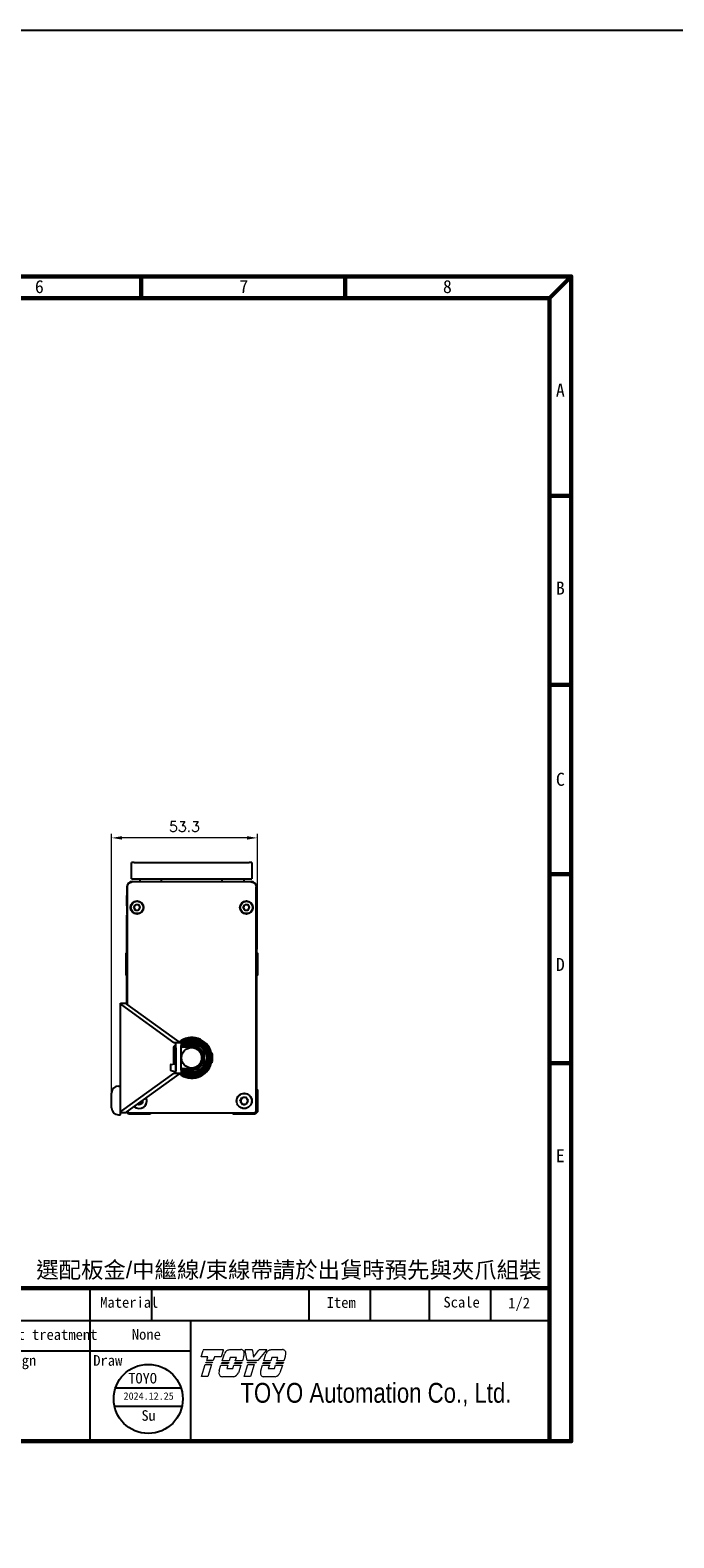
# Model space of a CAD drawing. Header units: inches. Extents: x 0 to 6721, y -3375 to 1330.
# Tile 189 of 198: x 5783 to 6019, y 238 to 789. Entities that reach past the tile are written whole.
import ezdxf
from ezdxf.enums import TextEntityAlignment as Align

# ---------------------------------------------------------------- set-up
doc = ezdxf.new("R2010")
doc.units = ezdxf.units.IN
doc.header["$MEASUREMENT"] = 0
doc.linetypes.add('SLD-實線', pattern=[0])
for name, color, linetype, lineweight in [('AM_0', 7, 'Continuous', 30), ('AM_5', 3, 'Continuous', 15), ('可見 (ISO)', 7, 'Continuous', 25)]:
    doc.layers.add(name, color=color, linetype=linetype, lineweight=lineweight)
doc.layers.add('BORDER', color=7, linetype='Continuous')
doc.layers.add('圖框', color=7, linetype='SLD-實線')
doc.styles.add('SEACAD_arial_ttf', font='arial.ttf', dxfattribs={"height": 0.2})
doc.styles.get("Standard").update_dxf_attribs({"font": 'arial.ttf'})
doc.styles.add('尺寸標註', font='romans.shx', dxfattribs={"bigfont": 'CHINESET.SHX'})
doc.styles.add('標題欄', font='txt')
doc.dimstyles.new('CNS1.5', dxfattribs={"dimtxt": 3.75, "dimasz": 3.75, "dimexe": 1.5, "dimexo": 1.5, "dimgap": 2.25, "dimtad": 1, "dimtoh": 1, "dimdsep": 46, "dimtxsty": '尺寸標註', "dimcen": 0, "dimclrd": 2, "dimclre": 2, "dimclrt": 1, "dimadec": 0, "dimazin": 2, "dimtp": 0.1, "dimtm": 0.1, "dimtfac": 0.71, "dimtmove": 0, "dimatfit": 0, "dimfxl": 0, "dimlwd": 13, "dimlwe": 13, "dimarcsym": 0})

# ---------------------------------------------------------------- blocks, each defined once
blk = doc.blocks.new('A4-英文圖框-橫式')
at = {"layer": 'BORDER', "color": 123, "linetype": 'Continuous', "lineweight": 60, "ltscale": 25.4}
for p, q in [((2201.45, 183.5), (2201.45, 188.79)), ((2251.2, 183.5), (2251.2, 188.79)), ((2300.95, 183.5), (2300.95, 188.79)), ((2350.7, 183.5), (2350.7, 188.79)), ((2400.45, 183.5), (2400.45, 188.79)), ((2450.2, 183.5), (2450.2, 188.79)), ((2499.95, 183.5), (2499.95, 188.79)), ((2549.79, 183.5), (2555.09, 188.79)), ((2151.7, 183.5), (2549.79, 183.5)), ((2549.79, 183.5), (2549.79, -95.06)), ((2549.79, 135.31), (2555.09, 135.31)), ((2549.79, 89.23), (2555.09, 89.23)), ((2549.79, 43.16), (2555.09, 43.16)), ((2549.79, -2.91), (2555.09, -2.91)), ((2151.7, -57.78), (2549.79, -57.78))]:
    blk.add_line(p, q, dxfattribs=at)
at = {"layer": 'BORDER', "color": 60, "linetype": 'Continuous', "ltscale": 25.4}
for p, q in [((2166.7, -65.63), (2166.7, -57.78)), ((2255, -65.63), (2255, -57.78)), ((2275.1, -65.63), (2275.1, -57.78)), ((2364.21, -57.78), (2364.21, -95.06)), ((2388.73, -65.63), (2388.73, -57.78)), ((2437.78, -65.63), (2437.78, -57.78)), ((2452.78, -65.63), (2452.78, -57.78)), ((2491.17, -65.63), (2491.17, -57.78)), ((2506.17, -65.63), (2506.17, -57.78)), ((2520.48, -65.63), (2520.48, -57.78)), ((2535.48, -65.63), (2535.48, -57.78)), ((2151.7, -65.63), (2549.79, -65.63)), ((2158.28, -65.63), (2158.28, -95.06)), ((2220.31, -65.63), (2220.31, -95.06)), ((2236.88, -65.63), (2236.88, -95.06)), ((2255, -65.63), (2255, -95.06)), ((2278.15, -65.63), (2278.15, -72.99)), ((2291.22, -65.63), (2291.22, -80.35)), ((2305.82, -65.63), (2305.82, -72.99)), ((2315.82, -65.63), (2315.82, -72.99)), ((2325.82, -65.63), (2325.82, -72.99)), ((2335.82, -65.63), (2335.82, -72.99)), ((2345.82, -65.63), (2345.82, -72.99)), ((2355.82, -65.63), (2355.82, -72.99)), ((2364.21, -65.63), (2364.21, -95.06)), ((2364.22, -65.63), (2364.22, -72.99)), ((2364.22, -65.63), (2364.22, -72.99)), ((2388.73, -95.06), (2388.73, -65.63)), ((2413.26, -95.06), (2413.26, -65.63)), ((2437.78, -95.06), (2437.78, -65.63)), ((2462.31, -95.06), (2462.31, -65.63)), ((2155.17, -67.6), (2153.51, -70.48)), ((2155.17, -67.6), (2156.84, -70.48)), ((2151.7, -72.99), (2364.21, -72.99)), ((2153.51, -70.48), (2156.84, -70.48)), ((2266.98, -72.99), (2266.98, -80.35)), ((2315.96, -72.99), (2315.96, -80.35)), ((2328.19, -72.99), (2328.19, -80.35)), ((2364.21, -72.99), (2462.31, -72.99)), ((2151.7, -80.35), (2364.21, -80.35)), ((2264.44, -80.35), (2264.44, -87.7)), ((2315.96, -80.35), (2315.96, -87.7)), ((2328.19, -80.35), (2328.19, -87.7)), ((2364.21, -80.35), (2388.73, -80.35)), ((2151.7, -87.7), (2364.21, -87.7)), ((2264.44, -87.7), (2264.44, -95.06)), ((2321.74, -87.7), (2321.74, -95.06)), ((2332.11, -87.7), (2332.11, -95.06)), ((2364.21, -95.06), (2549.79, -95.06))]:
    blk.add_line(p, q, dxfattribs=at)
at = {"layer": 'BORDER', "color": 2, "linetype": 'Continuous', "ltscale": 25.4}
for p, q in [((2313.17, -67.68), (2310.88, -71.65)), ((2323.06, -67.68), (2320.77, -71.65)), ((2332.82, -67.68), (2330.53, -71.65)), ((2342.95, -67.68), (2340.66, -71.65)), ((2353.07, -67.68), (2350.78, -71.65)), ((2296.65, -71.76), (2295.82, -70.33)), ((2295.82, -70.33), (2297.47, -70.33)), ((2297.47, -70.33), (2296.65, -71.76)), ((2298.3, -71.76), (2297.47, -70.33)), ((2297.47, -70.33), (2299.12, -70.33)), ((2299.12, -70.33), (2298.3, -71.76)), ((2299.94, -71.76), (2299.12, -70.33)), ((2299.12, -70.33), (2300.77, -70.33)), ((2300.77, -70.33), (2299.94, -71.76)), ((2310.88, -71.65), (2310.05, -70.22)), ((2310.05, -70.22), (2311.7, -70.22)), ((2320.77, -71.65), (2319.94, -70.22)), ((2319.94, -70.22), (2321.59, -70.22)), ((2330.53, -71.65), (2329.7, -70.22)), ((2329.7, -70.22), (2331.35, -70.22)), ((2340.66, -71.65), (2339.84, -70.22)), ((2339.84, -70.22), (2341.48, -70.22)), ((2350.78, -71.65), (2349.96, -70.22)), ((2349.96, -70.22), (2351.61, -70.22)), ((2314.27, -75.17), (2311.98, -79.13)), ((2311.98, -79.13), (2311.16, -77.71)), ((2311.16, -77.71), (2312.8, -77.71))]:
    blk.add_line(p, q, dxfattribs=at)
at = {"layer": 'BORDER', "color": 4, "linetype": 'Continuous', "ltscale": 25.4}
for p, q in [((2374.82, -77.12), (2368.6, -77.12)), ((2371.71, -74.01), (2371.71, -80.23)), ((2375.39, -77.12), (2384.51, -77.12))]:
    blk.add_line(p, q, dxfattribs=at)
at = {"layer": 'BORDER', "color": 7, "linetype": 'Continuous', "ltscale": 25.4}
for p, q in [((2376.83, -76.06), (2383.16, -74.99)), ((2376.83, -76.06), (2376.83, -78.37)), ((2383.16, -74.99), (2383.16, -79.24)), ((2376.83, -78.37), (2383.16, -79.24))]:
    blk.add_line(p, q, dxfattribs=at)
at = {"layer": 'BORDER', "color": 123, "linetype": 'Continuous', "ltscale": 25.4}
for p, q in [((2145.01, -85.54), (2145.01, -95.06)), ((2145.01, -95.06), (2147.66, -95.06))]:
    blk.add_line(p, q, dxfattribs=at)
at = {"layer": 'BORDER', "color": 123, "linetype": 'Continuous', "lineweight": 60, "ltscale": 25.4}
blk.add_lwpolyline([(2151.7, 188.79), (2555.09, 188.79), (2555.09, -95.06), (2151.7, -95.06)], close=True, dxfattribs=at)
at = {"layer": 'BORDER', "color": 7, "linetype": 'Continuous', "ltscale": 25.4}
for radius in [2.13, 1.26]:
    blk.add_circle((2371.71, -77.12), radius, dxfattribs=at)
at = {"layer": 'BORDER', "color": 2, "linetype": 'Continuous', "ltscale": 25.4}
for centre, start, end in [((2359.2, -70.55), 39.8056, 162.5792), ((2361.14, -68.94), 219.8056, 342.5792)]:
    blk.add_arc(centre, 1.26, start, end, dxfattribs=at)
at = {"layer": '可見 (ISO)', "lineweight": 5}
for p, q in [((2464.86, -74.45), (2465.34, -72.94)), ((2465.42, -72.7), (2465.34, -72.94)), ((2465.42, -72.7), (2470.26, -72.7)), ((2470.18, -72.94), (2469.69, -74.45)), ((2470.18, -72.94), (2470.26, -72.7)), ((2471.8, -72.7), (2474.55, -72.7)), ((2475.55, -72.7), (2475.59, -72.94)), ((2475.55, -72.7), (2477.31, -72.7)), ((2476.04, -75.35), (2475.59, -72.94)), ((2477.34, -72.94), (2477.31, -72.7)), ((2477.34, -72.94), (2477.59, -74.57)), ((2477.59, -74.57), (2478.86, -72.94)), ((2480.66, -72.94), (2478.67, -75.35)), ((2479.05, -72.7), (2478.86, -72.94)), ((2479.05, -72.7), (2480.86, -72.7)), ((2480.66, -72.94), (2480.86, -72.7)), ((2481.92, -72.7), (2484.68, -72.7)), ((2466.49, -74.45), (2464.86, -74.45)), ((2464.9, -79.28), (2465.84, -76.38)), ((2465.84, -76.38), (2467.4, -76.38)), ((2465.99, -75.96), (2466.06, -75.75)), ((2467.55, -75.96), (2465.99, -75.96)), ((2466.06, -75.75), (2467.62, -75.75)), ((2466.2, -75.35), (2466.49, -74.45)), ((2467.77, -75.35), (2466.2, -75.35)), ((2467.4, -76.38), (2466.47, -79.28)), ((2467.62, -75.75), (2467.55, -75.96)), ((2468.06, -74.45), (2467.77, -75.35)), ((2469.69, -74.45), (2468.06, -74.45)), ((2469.25, -77.77), (2469.66, -76.5)), ((2469.66, -76.5), (2471.36, -76.5)), ((2469.79, -76.08), (2469.86, -75.88)), ((2471.49, -76.08), (2469.79, -76.08)), ((2469.86, -75.88), (2471.56, -75.88)), ((2469.97, -75.48), (2470.53, -73.73)), ((2471.69, -75.48), (2469.97, -75.48)), ((2471.36, -76.5), (2471.09, -77.31)), ((2471.56, -75.88), (2471.49, -76.08)), ((2471.95, -74.66), (2471.69, -75.48)), ((2473.43, -74.66), (2471.95, -74.66)), ((2472.57, -77.31), (2472.83, -76.5)), ((2472.83, -76.5), (2474.53, -76.5)), ((2472.99, -76.08), (2473.06, -75.88)), ((2474.69, -76.08), (2472.99, -76.08)), ((2473.06, -75.88), (2474.76, -75.88)), ((2473.17, -75.48), (2473.43, -74.66)), ((2474.89, -75.48), (2473.17, -75.48)), ((2474.53, -76.5), (2473.94, -78.35)), ((2474.76, -75.88), (2474.69, -76.08)), ((2475.2, -74.5), (2474.89, -75.48)), ((2475.3, -79.28), (2476.23, -76.38)), ((2478.67, -75.35), (2476.04, -75.35)), ((2476.16, -75.96), (2476.12, -75.75)), ((2476.12, -75.75), (2478.35, -75.75)), ((2478.18, -75.96), (2476.16, -75.96)), ((2476.23, -76.38), (2477.8, -76.38)), ((2477.8, -76.38), (2476.87, -79.28)), ((2478.35, -75.75), (2478.18, -75.96)), ((2479.37, -77.77), (2479.78, -76.5)), ((2479.78, -76.5), (2481.48, -76.5)), ((2479.92, -76.08), (2479.98, -75.88)), ((2481.61, -76.08), (2479.92, -76.08)), ((2479.98, -75.88), (2481.68, -75.88)), ((2480.09, -75.48), (2480.65, -73.73)), ((2481.81, -75.48), (2480.09, -75.48)), ((2481.48, -76.5), (2481.22, -77.31)), ((2481.68, -75.88), (2481.61, -76.08)), ((2482.08, -74.66), (2481.81, -75.48)), ((2483.55, -74.66), (2482.08, -74.66)), ((2482.69, -77.31), (2482.95, -76.5)), ((2482.95, -76.5), (2484.65, -76.5)), ((2483.11, -76.08), (2483.18, -75.88)), ((2484.81, -76.08), (2483.11, -76.08)), ((2483.18, -75.88), (2484.88, -75.88)), ((2483.29, -75.48), (2483.55, -74.66)), ((2485.01, -75.48), (2483.29, -75.48)), ((2484.65, -76.5), (2484.06, -78.35)), ((2484.88, -75.88), (2484.81, -76.08)), ((2485.33, -74.5), (2485.01, -75.48)), ((2466.47, -79.28), (2464.9, -79.28)), ((2472.78, -79.33), (2470.03, -79.33)), ((2471.09, -77.31), (2472.57, -77.31)), ((2476.87, -79.28), (2475.3, -79.28)), ((2482.91, -79.33), (2480.15, -79.33)), ((2481.22, -77.31), (2482.69, -77.31))]:
    blk.add_line(p, q, dxfattribs=at)
for centre, radius, start, end in [((2471.99, -74.24), 1.55, 123.3001, 160.8894), ((2474.52, -73.55), 0.85, 349.7215, 45.5037), ((2482.12, -74.24), 1.55, 123.3001, 160.8894), ((2484.64, -73.55), 0.85, 349.7215, 45.5037), ((2469.75, -73.08), 5.64, 345.4024, 353.6243), ((2479.87, -73.08), 5.64, 345.4024, 353.6243), ((2470.02, -78.48), 0.85, 172.7215, 270.3361), ((2474.81, -78.7), 5.64, 170.4732, 176.6243), ((2472.48, -77.8), 1.55, 281.1769, 339.4117), ((2484.93, -78.7), 5.64, 170.4732, 176.6243), ((2480.15, -78.48), 0.85, 172.7215, 270.3361), ((2482.61, -77.8), 1.55, 281.1769, 339.4117)]:
    blk.add_arc(centre, radius, start, end, dxfattribs=at)
for points, knots in [([(2471.14, -72.94), (2471.22, -72.89), (2471.31, -72.84), (2471.53, -72.75), (2471.66, -72.72), (2471.8, -72.7)], [0.7632588, 0.7632588, 0.7632588, 0.7632588, 0.8183582, 0.8183582, 0.8969132, 0.8969132, 0.8969132, 0.8969132]), ([(2475.11, -72.94), (2475.04, -72.87), (2474.94, -72.81), (2474.75, -72.73), (2474.65, -72.71), (2474.55, -72.7)], [0.3846511, 0.3846511, 0.3846511, 0.3846511, 0.4469665, 0.4469665, 0.5029651, 0.5029651, 0.5029651, 0.5029651]), ([(2481.26, -72.94), (2481.34, -72.89), (2481.43, -72.84), (2481.65, -72.75), (2481.79, -72.72), (2481.92, -72.7)], [0.7632591, 0.7632591, 0.7632591, 0.7632591, 0.8183584, 0.8183584, 0.8969135, 0.8969135, 0.8969135, 0.8969135]), ([(2485.23, -72.94), (2485.16, -72.87), (2485.06, -72.81), (2484.87, -72.73), (2484.77, -72.71), (2484.68, -72.7)], [0.3846512, 0.3846512, 0.3846512, 0.3846512, 0.4469719, 0.4469719, 0.5029651, 0.5029651, 0.5029651, 0.5029651])]:
    blk.add_open_spline(points, degree=3, knots=knots, dxfattribs=at)
at = {"color": 60, "style": '標題欄'}
for s, p in [('1', (2175.64, 184.72)), ('2', (2225.41, 184.72)), ('3', (2275.22, 184.72)), ('4', (2324.76, 184.72)), ('5', (2374.61, 184.72)), ('6', (2424.32, 184.72)), ('7', (2474.15, 184.72)), ('8', (2523.79, 184.72)), ('A', (2551.33, 159.51)), ('B', (2551.33, 111.26)), ('C', (2551.33, 64.66)), ('D', (2551.33, 19.54)), ('E', (2551.33, -27.06))]:
    blk.add_text(s, height=3.18, dxfattribs=at).set_placement(p)
at = {"color": 3, "style": '標題欄'}
for s, p in [('7', (2474.15, 184.72)), ('A', (2551.33, 159.51)), ('B', (2551.33, 111.26)), ('C', (2551.33, 64.66)), ('D', (2551.33, 19.54)), ('E', (2551.33, -27.06))]:
    blk.add_text(s, height=3.18, dxfattribs=at).set_placement(p)
at = {"layer": 'BORDER', "color": 7, "linetype": 'Continuous', "ltscale": 25.4, "style": 'SEACAD_arial_ttf', "width": 0.8}
blk.add_text('TOYO Automation Co., Ltd.', height=4.8353, dxfattribs=at).set_placement((2474.42, -80.83), align=Align.TOP_LEFT)
at = {"layer": '圖框', "style": '標題欄'}
for s, height, p in [('Product', 2.605, (2153.34, -59.85)), ('Specification', 2.6053, (2255.83, -60.09)), ('Part number', 2.6053, (2368.46, -59.91)), (' Material', 2.605, (2438.46, -59.91)), ('Item', 2.605, (2495.44, -59.94)), ('Scale', 2.605, (2523.91, -59.86)), ('Surface', 2.605, (2368.64, -66.07)), ('Modification', 2.6053, (2178.41, -67.5)), ('Date', 2.605, (2224.93, -67.39)), ('Modified by', 2.6053, (2236.78, -67.84)), ('Unmarked', 1.824, (2256.11, -66.79)), ('Surface', 1.377, (2278.84, -66.96)), ('Roughness(Ra)', 1.377, (2278.84, -69.44)), ('G', 1.82, (2297.75, -67.35)), ('0.8', 1.824, (2308.88, -67.24)), ('1.2', 1.824, (2318.77, -67.24)), ('1.6', 1.824, (2328.53, -67.24)), ('3.2', 1.824, (2338.81, -67.24)), ('6.3', 1.824, (2348.61, -67.24)), ('treatment', 2.605, (2368.64, -69.6)), ('Heat treatment', 2.6053, (2414.74, -67.75)), ('General tolerance：', 1.8237, (2256.11, -70.24)), ('1', 2.61, (2154.01, -74.74)), ('standards', 1.824, (2255.52, -77.01)), ('Common', 1.824, (2255.52, -73.98)), ('Unmarked corner rounding: R0.5', 1.2273, (2267.85, -77.03)), ('Unmarked chamfer :C0.5', 1.2273, (2267.87, -74.6)), ('surface roughness :', 1.5965, (2291.45, -76.81)), ('Unmarked', 1.596, (2291.45, -74.18)), ('6.3', 1.824, (2310.42, -74.74)), ('Processed', 1.824, (2317.04, -74.04)), ('Vernier tolerance  300 lower %%P0.1', 1.8237, (2329.1, -74.41)), ('Audit', 2.605, (2389.49, -74.05)), ('Design', 2.605, (2414.01, -74.05)), ('Draw', 2.605, (2438.54, -74.05)), ('parts', 1.824, (2317.04, -77.12)), ('300~600%%P 0.15  600~1000%%P 0.2', 1.8237, (2329.1, -77.45)), ('2', 2.61, (2154.01, -83.35)), ('Stamping', 1.614, (2255.3, -82.23)), ('Vernier tolerance 6 lower %%P0.3  6~30%%P0.5  30~120%%P0.8', 1.6062, (2265.15, -82.07)), ('Stamping part', 1.4514, (2316.36, -81.99)), ('laser cutting', 1.4514, (2316.61, -84.12)), ('Vernier tolerance  t=0.6~5%%P0.1', 1.8237, (2328.96, -81.48)), (' part', 1.614, (2256.6, -84.6)), ('120~400%%P1.2  400~1000%%P2  1000~2000%%P3', 1.6062, (2265, -84.87)), ('t=6~10%%P0.15 t=10 up %%P0.2', 1.8237, (2328.87, -84.76)), ('Unit : mm', 2.605, (2368.45, -85.94)), ('3', 2.61, (2154.01, -90.71)), ('Aluminum', 1.39, (2255.52, -89.35)), ('extrusion', 1.39, (2255.52, -91.81)), ('Vernier tolerance 10 lower %%P0.2  10~25%%P0.25  25~38%%P0.3', 1.7169, (2265.25, -89.01)), ('38~50%%P0.5  50~100%%P0.6  100~180%%P0.8  180 up %%P1.0', 1.7169, (2265.25, -91.86)), ('Welding', 1.824, (2322.95, -89.17)), ('Vernier tolerance 300 lower %%P0.5  ', 1.6654, (2333.05, -89.26)), ('300~600%%P0.7   600~1000%%P1.0', 1.6654, (2333.19, -91.93)), ('parts', 1.824, (2322.95, -92.06))]:
    blk.add_text(s, height=height, dxfattribs=at).set_placement(p, align=Align.TOP_LEFT)
blk = doc.blocks.new('*D469')
at = {"layer": 'AM_5', "color": 2, "lineweight": 13}
for p, q in [((5813.2, 400.15), (5813.2, 495.59)), ((5862.75, 494.09), (5816.95, 494.09)), ((5866.5, 453.45), (5866.5, 495.59))]:
    blk.add_line(p, q, dxfattribs=at)
at = {"layer": 'AM_5', "color": 2}
for points in [[(5816.95, 494.71), (5816.95, 493.46), (5813.2, 494.09)], [(5862.75, 494.71), (5862.75, 493.46), (5866.5, 494.09)]]:
    blk.add_solid(points, dxfattribs=at)
at = {"layer": 'Defpoints', "color": 0}
for p in [(5813.2, 494.09), (5866.5, 451.95), (5813.2, 398.65)]:
    blk.add_point(p, dxfattribs=at)
at = {"layer": 'AM_5', "color": 1, "insert": (5839.85, 498.21), "char_height": 3.75, "attachment_point": 5, "style": '尺寸標註'}
blk.add_mtext('53.3', dxfattribs=at)

msp = doc.modelspace()

# ---------------------------------------------------------------- linework, layer by layer
for p, q in [((5834.68, 410.922), (5834.68, 409.322)), ((5834.896, 409.034), (5836.296, 408.689)), ((5834.922, 411.216), (5836.322, 411.561)), ((5836.68, 411.267), (5836.68, 408.977)), ((5836.68, 411.224), (5836.68, 409.02))]:
    msp.add_line(p, q)
at = {"color": 1}
for p, q in [((5814.624, 293.063), (5838.579, 293.063)), ((5814.243, 286.372), (5838.96, 286.372))]:
    msp.add_line(p, q, dxfattribs=at)
at = {"color": 2}
msp.add_lwpolyline([(5316.223, 789.318), (6721.395, 789.318), (6721.395, -1543.813), (5316.223, -1543.813)], close=True, dxfattribs=at)
at = {"color": 1}
msp.add_circle((5826.601, 289.025), 12.64, dxfattribs=at)
for centre, start, end in [((5834.98, 410.922), 101.30993, 180), ((5834.98, 409.322), 180, 253.67936), ((5836.38, 408.977), 253.67936, 0), ((5836.38, 411.267), 0, 101.30993)]:
    msp.add_arc(centre, 0.3, start, end)
at = {"layer": 'AM_0'}
for p, q in [((5835.962, 411.472), (5835.962, 417.397)), ((5836.682, 409.997), (5836.682, 417.397)), ((5838.688, 418.411), (5838.68, 418.411)), ((5842.73, 417.44), (5838.684, 417.693)), ((5842.774, 418.159), (5838.706, 418.411)), ((5836.68, 409.697), (5836.682, 409.697)), ((5836.682, 408.977), (5836.68, 408.977)), ((5838.69, 409.703), (5842.732, 409.954)), ((5838.75, 408.985), (5842.776, 409.236))]:
    msp.add_line(p, q, dxfattribs=at)
for centre, radius, start, end in [((5836.982, 417.397), 1.02, 107.10464, 180), ((5838.665, 417.394), 0.3, 86.43146, 87.07995), ((5838.688, 418.111), 0.3, 86.46463, 89.91868), ((5842.499, 413.697), 3.75, 273.56049, 86.46463), ((5842.499, 413.697), 4.47, 273.56049, 86.46463), ((5838.665, 409.753), 0.056, 285.65461, 296.54099), ((5838.656, 409.757), 0.777, 271.82088, 276.99878)]:
    msp.add_arc(centre, radius, start, end, dxfattribs=at)
at = {"layer": '可見 (ISO)'}
for p, q in [((5820.499, 479.147), (5820.499, 485.147)), ((5821.499, 485.147), (5820.499, 485.147)), ((5821.499, 485.147), (5863.499, 485.147)), ((5864.499, 485.147), (5863.499, 485.147)), ((5864.499, 485.147), (5864.499, 479.147)), ((5818.799, 476.147), (5818.799, 467.647)), ((5818.978, 433.136), (5818.978, 476.218)), ((5820.499, 479.147), (5821.499, 479.147)), ((5820.799, 478.147), (5864.199, 478.147)), ((5821.499, 479.147), (5863.499, 479.147)), ((5823.499, 479.147), (5823.499, 478.147)), ((5831.449, 478.147), (5831.449, 479.147)), ((5853.549, 479.147), (5853.549, 478.147)), ((5861.499, 479.147), (5861.499, 478.147)), ((5863.499, 479.147), (5864.499, 479.147)), ((5866.019, 394.127), (5866.019, 476.218)), ((5866.199, 467.647), (5866.199, 476.147)), ((5818.599, 473.047), (5818.599, 469.247)), ((5818.799, 473.047), (5818.599, 473.047)), ((5818.799, 469.247), (5818.599, 469.247)), ((5821.322, 468.548), (5821.825, 469.617)), ((5821.322, 468.548), (5821.996, 467.579)), ((5821.825, 469.617), (5823.002, 469.715)), ((5823.675, 468.746), (5823.002, 469.715)), ((5823.172, 467.677), (5823.675, 468.746)), ((5861.323, 468.537), (5861.816, 469.61)), ((5861.323, 468.537), (5862.006, 467.574)), ((5861.816, 469.61), (5862.991, 469.72)), ((5863.674, 468.757), (5862.991, 469.72)), ((5863.182, 467.684), (5863.674, 468.757)), ((5866.199, 473.047), (5866.399, 473.047)), ((5866.199, 469.247), (5866.399, 469.247)), ((5866.399, 469.247), (5866.399, 473.047)), ((5818.799, 467.647), (5818.799, 466.147)), ((5818.978, 466.147), (5818.799, 466.147)), ((5818.799, 465.847), (5818.978, 466.027)), ((5818.799, 452.247), (5818.799, 465.847)), ((5823.172, 467.677), (5821.996, 467.579)), ((5863.182, 467.684), (5862.006, 467.574)), ((5863.624, 466.397), (5863.624, 466.397)), ((5865.199, 468.116), (5865.199, 468.116)), ((5865.199, 468.116), (5865.199, 468.116)), ((5866.199, 466.147), (5866.019, 466.147)), ((5866.019, 466.027), (5866.199, 465.847)), ((5866.199, 466.147), (5866.199, 467.647)), ((5866.199, 465.847), (5866.199, 452.247)), ((5818.499, 451.947), (5818.799, 452.247)), ((5818.499, 443.947), (5818.499, 451.947)), ((5866.199, 452.247), (5866.499, 451.947)), ((5866.499, 451.947), (5866.499, 443.947)), ((5818.799, 443.647), (5818.499, 443.947)), ((5818.799, 433.266), (5818.799, 443.647)), ((5866.499, 443.947), (5866.199, 443.647)), ((5866.199, 443.647), (5866.199, 402.269)), ((5816.499, 393.647), (5816.499, 433.647)), ((5816.499, 433.647), (5818.499, 433.647)), ((5836.05, 419.147), (5816.903, 433.027)), ((5818.701, 433.337), (5838.276, 419.147)), ((5836.478, 419.147), (5836.05, 419.147)), ((5836.68, 419.147), (5836.478, 419.147)), ((5836.68, 418.147), (5836.68, 419.147)), ((5838.68, 419.147), (5836.68, 419.147)), ((5838.68, 419.147), (5838.68, 418.147)), ((5836.68, 409.147), (5836.68, 418.147)), ((5838.68, 409.147), (5838.68, 418.147)), ((5849.327, 415.597), (5849.414, 415.597)), ((5849.914, 415.097), (5849.914, 415.165)), ((5849.914, 415.097), (5849.914, 412.297)), ((5816.903, 394.267), (5836.05, 408.147)), ((5838.276, 408.147), (5818.701, 393.957)), ((5836.05, 408.147), (5836.478, 408.147)), ((5836.478, 408.147), (5836.68, 408.147)), ((5836.68, 408.147), (5836.68, 409.147)), ((5836.68, 408.147), (5838.68, 408.147)), ((5838.68, 409.147), (5838.68, 408.147)), ((5849.414, 411.797), (5849.327, 411.797)), ((5849.914, 412.297), (5849.914, 412.297)), ((5849.914, 412.229), (5849.914, 412.229)), ((5815.759, 403.397), (5816.499, 403.397)), ((5813.199, 395.457), (5813.199, 400.837)), ((5823.299, 396.469), (5822.668, 396.833)), ((5824.579, 397.208), (5823.299, 396.469)), ((5824.579, 397.208), (5824.579, 398.218)), ((5858.773, 398.351), (5858.773, 398.351)), ((5860.225, 397.829), (5860.86, 399.164)), ((5860.225, 397.829), (5861.064, 396.612)), ((5860.86, 399.164), (5862.333, 399.282)), ((5861.295, 400.854), (5861.295, 400.854)), ((5863.172, 398.065), (5862.333, 399.282)), ((5862.537, 396.73), (5863.172, 398.065)), ((5866.199, 402.269), (5866.499, 401.969)), ((5866.499, 401.969), (5866.499, 393.969)), ((5815.759, 392.897), (5816.499, 392.897)), ((5818.499, 393.647), (5816.499, 393.647)), ((5816.499, 392.897), (5816.499, 393.647)), ((5819.321, 393.147), (5818.599, 393.869)), ((5818.978, 394.127), (5818.978, 394.158)), ((5827.321, 393.147), (5819.321, 393.147)), ((5827.621, 393.447), (5827.321, 393.147)), ((5857.376, 393.447), (5827.621, 393.447)), ((5857.676, 393.147), (5857.376, 393.447)), ((5865.676, 393.147), (5857.676, 393.147)), ((5862.537, 396.73), (5861.064, 396.612)), ((5866.499, 393.969), (5865.676, 393.147))]:
    msp.add_line(p, q, dxfattribs=at)
for centre, radius in [((5822.499, 468.647), 2.4), ((5822.499, 468.647), 2.25), ((5862.499, 468.647), 2.4), ((5862.499, 468.647), 2.25), ((5842.499, 413.697), 3.75), ((5861.699, 397.947), 2.8), ((5861.699, 397.947), 2.75)]:
    msp.add_circle(centre, radius, dxfattribs=at)
for centre, radius, start, end in [((5820.799, 476.147), 2, 90, 180), ((5864.199, 476.147), 2, 0, 90), ((5822.499, 468.647), 1.023, 154.78831, 214.78831), ((5822.499, 468.647), 1.023, 94.78831, 154.78831), ((5822.499, 468.647), 1.023, 34.78831, 94.78831), ((5822.499, 468.647), 1.023, 334.78831, 34.78831), ((5862.499, 468.647), 1.023, 155.33838, 215.33838), ((5862.499, 468.647), 1.023, 95.33838, 155.33838), ((5862.499, 468.647), 1.023, 35.33838, 95.33838), ((5862.499, 468.647), 1.023, 335.33838, 35.33838), ((5822.499, 468.647), 1.023, 214.78831, 274.78831), ((5822.499, 468.647), 1.023, 274.78831, 334.78831), ((5823.499, 463.147), 3.25, 87.18087, 87.18134), ((5862.499, 468.647), 1.023, 215.33838, 275.33838), ((5862.499, 468.647), 1.023, 275.33838, 335.33838), ((5842.499, 413.697), 7.415, 14.84684, 128.94223), ((5842.499, 413.697), 7.088, 232.45415, 128.22728), ((5842.499, 413.697), 6.996, 232.67705, 128.01409), ((5842.499, 413.697), 6.905, 233.4946, 127.795), ((5842.499, 413.697), 6.813, 234.55029, 126.87496), ((5842.499, 413.697), 6.721, 235.38386, 125.81935), ((5842.499, 413.697), 6.629, 234.83472, 125.16528), ((5842.499, 413.697), 6.538, 234.26627, 125.73373), ((5842.499, 413.697), 6.446, 233.67738, 126.32262), ((5842.499, 413.697), 6.354, 233.06679, 126.93321), ((5842.499, 413.697), 6.262, 232.43317, 127.56683), ((5842.499, 413.697), 6.171, 231.77502, 128.22498), ((5842.499, 413.697), 6.079, 231.09072, 128.90928), ((5842.499, 413.697), 5.907, 232.74226, 127.26852), ((5842.499, 413.697), 5.55, 21.37565, 122.80188), ((5842.499, 413.697), 5.183, 23.03684, 116.86103), ((5842.499, 413.697), 5.183, 130.07182, 137.44724), ((5849.414, 415.097), 0.5, 0, 90), ((5842.499, 413.697), 7.415, 231.70682, 345.15316), ((5842.499, 413.697), 5.183, 222.55276, 229.90517), ((5842.499, 413.697), 5.55, 237.2089, 338.62435), ((5842.499, 413.697), 5.183, 243.14975, 336.96316), ((5849.414, 412.297), 0.5, 270, 0), ((5815.759, 400.837), 2.56, 90, 180), ((5823.299, 397.947), 2.8, 226.89274, 24.98542), ((5823.299, 397.947), 2.75, 227.09443, 24.78373), ((5823.299, 397.947), 1.28, 240.49983, 300), ((5823.299, 397.947), 1.28, 300, 0), ((5823.299, 397.947), 1.28, 0, 11.37834), ((5861.699, 397.947), 1.28, 154.57725, 214.57725), ((5861.699, 397.947), 1.28, 94.57725, 154.57725), ((5861.699, 397.947), 1.28, 214.57725, 274.57725), ((5861.699, 397.947), 1.28, 34.57725, 94.57725), ((5861.699, 397.947), 1.28, 274.57725, 334.57725), ((5861.699, 397.947), 1.28, 334.57725, 34.57725), ((5815.759, 395.457), 2.56, 180, 270)]:
    msp.add_arc(centre, radius, start, end, dxfattribs=at)
for centre, major_axis, ratio, start_param, end_param in [((5820.722, 477.473), (-0.002, 0.5), 0.2392963, 6.2652097, 6.2831854), ((5839.926, 476.801), (-79.567, -0.039), 0.0153068, 4.6800434, 4.9561374), ((5845.071, 476.801), (-79.567, 0.039), 0.0153068, 4.4686406, 4.7447346), ((5864.275, 477.473), (0.002, 0.5), 0.2392963, 0, 0.0179756), ((5820.499, 433.647), (-4, 0), 0.3535668, 0, 0.4537856), ((5820.499, 433.647), (2, 0), 0.3535668, 3.1415927, 3.5953783), ((5820.499, 393.647), (4, 0), 0.3535668, 2.687807, 3.1415927), ((5820.499, 393.647), (-2, 0), 0.3535668, 5.8293997, 6.2831853), ((5819.478, 393.627), (-0.5, 0.5), 0.0174471, 0.0174613, 0.9143916), ((5819.478, 394.126), (-0.496, -0.492), 0.1294503, 4.8405104, 5.2588381), ((5842.499, 395.163), (-90.987, 0), 0.0174524, 1.3150087, 1.826584), ((5865.519, 394.126), (-0.496, 0.492), 0.1294503, 4.1659398, 4.5842676), ((5865.519, 393.627), (0.5, 0.5), 0.0174471, 5.3687937, 6.265724)]:
    msp.add_ellipse(centre, major_axis=major_axis, ratio=ratio, start_param=start_param, end_param=end_param, dxfattribs=at)
for points, knots in [([(5818.978, 476.218), (5818.978, 476.401), (5819.008, 476.586), (5819.122, 476.939), (5819.21, 477.11), (5819.376, 477.335), (5819.437, 477.406), (5819.641, 477.606), (5819.802, 477.719), (5820.148, 477.885), (5820.336, 477.939), (5820.59, 477.969), (5820.655, 477.973), (5820.72, 477.973)], [0, 0, 0, 0, 0.05494269, 0.05494269, 0.11138745, 0.11138745, 0.13943368, 0.13943368, 0.19774962, 0.19774962, 0.25582216, 0.25582216, 0.27565889, 0.27565889, 0.27565889, 0.27565889]), ([(5864.277, 477.973), (5864.467, 477.972), (5864.659, 477.939), (5865.021, 477.814), (5865.194, 477.72), (5865.496, 477.483), (5865.63, 477.338), (5865.838, 477.017), (5865.917, 476.837), (5866, 476.511), (5866.019, 476.364), (5866.019, 476.218)], [0, 0, 0, 0, 0.05790911, 0.05790911, 0.11627923, 0.11627923, 0.17432168, 0.17432168, 0.23175899, 0.23175899, 0.27554134, 0.27554134, 0.27554134, 0.27554134]), ([(5839.197, 418.38), (5839.375, 418.506), (5839.559, 418.621), (5839.989, 418.857), (5840.24, 418.972), (5840.497, 419.068)], [1.23813296, 1.23813296, 1.23813296, 1.23813296, 1.30288465, 1.30288465, 1.38533107, 1.38533107, 1.38533107, 1.38533107]), ([(5840.492, 418.672), (5840.492, 418.672), (5840.492, 418.672), (5840.494, 418.673), (5840.495, 418.674), (5840.5, 418.676), (5840.502, 418.676), (5840.511, 418.68), (5840.518, 418.683), (5840.622, 418.724), (5840.722, 418.761), (5840.897, 418.824), (5840.976, 418.85), (5841.109, 418.894), (5841.167, 418.913), (5841.249, 418.94), (5841.279, 418.95), (5841.315, 418.964), (5841.327, 418.968), (5841.337, 418.973), (5841.34, 418.974), (5841.34, 418.974)], [0, 0, 0, 0, 0.00002768, 0.00002768, 0.00061827, 0.00061827, 0.00140572, 0.00140572, 0.00350568, 0.00350568, 0.03532519, 0.03532519, 0.06290227, 0.06290227, 0.08784229, 0.08784229, 0.1064064, 0.1064064, 0.1180308, 0.1180308, 0.12492241, 0.12492241, 0.12492241, 0.12492241]), ([(5840.492, 418.673), (5840.597, 418.715), (5840.705, 418.755), (5840.906, 418.827), (5841.003, 418.859), (5841.162, 418.912), (5841.228, 418.933), (5841.294, 418.956), (5841.31, 418.962), (5841.332, 418.97), (5841.34, 418.974), (5841.34, 418.974)], [0, 0, 0, 0, 0.03395915, 0.03395915, 0.06801761, 0.06801761, 0.09955199, 0.09955199, 0.11263043, 0.11263043, 0.1238885, 0.1238885, 0.1238885, 0.1238885]), ([(5840.497, 419.068), (5840.601, 419.107), (5840.706, 419.143), (5840.905, 419.209), (5841, 419.239), (5841.16, 419.289), (5841.226, 419.309), (5841.293, 419.331), (5841.31, 419.337), (5841.332, 419.345), (5841.34, 419.348), (5841.342, 419.349), (5841.342, 419.349), (5841.342, 419.349)], [0, 0, 0, 0, 0.03311401, 0.03311401, 0.06655553, 0.06655553, 0.09789655, 0.09789655, 0.11100926, 0.11100926, 0.12208951, 0.12208951, 0.12377459, 0.12377459, 0.12377459, 0.12377459]), ([(5843.656, 419.349), (5843.656, 419.349), (5843.656, 419.349), (5843.656, 419.348), (5843.659, 419.347), (5843.672, 419.342), (5843.684, 419.338), (5843.724, 419.324), (5843.756, 419.314), (5843.842, 419.287), (5843.901, 419.269), (5844.039, 419.226), (5844.121, 419.2), (5844.301, 419.14), (5844.401, 419.105), (5844.5, 419.068)], [0.03021819, 0.03021819, 0.03021819, 0.03021819, 0.03034282, 0.03034282, 0.03788509, 0.03788509, 0.05032624, 0.05032624, 0.06910226, 0.06910226, 0.09394826, 0.09394826, 0.12232446, 0.12232446, 0.15393677, 0.15393677, 0.15393677, 0.15393677]), ([(5843.658, 418.973), (5843.658, 418.973), (5843.658, 418.973), (5843.659, 418.973), (5843.662, 418.971), (5843.675, 418.966), (5843.688, 418.961), (5843.729, 418.947), (5843.761, 418.936), (5843.848, 418.907), (5843.907, 418.888), (5844.046, 418.842), (5844.129, 418.814), (5844.308, 418.75), (5844.407, 418.712), (5844.505, 418.673)], [0.02990192, 0.02990192, 0.02990192, 0.02990192, 0.0302413, 0.0302413, 0.03787861, 0.03787861, 0.05048967, 0.05048967, 0.06940162, 0.06940162, 0.09437954, 0.09437954, 0.12291581, 0.12291581, 0.15450194, 0.15450194, 0.15450194, 0.15450194]), ([(5844.5, 419.068), (5845.076, 418.853), (5845.624, 418.54), (5846.584, 417.761), (5847.008, 417.284), (5847.672, 416.233), (5847.92, 415.646), (5848.211, 414.438), (5848.258, 413.802), (5848.147, 412.565), (5847.988, 411.947), (5847.485, 410.811), (5847.136, 410.277), (5846.296, 409.362), (5845.794, 408.968), (5845.008, 408.537), (5844.757, 408.422), (5844.5, 408.326)], [0, 0, 0, 0, 0.1845264, 0.1845264, 0.3709825, 0.3709825, 0.5573499, 0.5573499, 0.7437124, 0.7437124, 0.9300775, 0.9300775, 1.1164632, 1.1164632, 1.3028846, 1.3028846, 1.3853311, 1.3853311, 1.3853311, 1.3853311]), ([(5839.817, 418.342), (5839.894, 418.387), (5839.972, 418.43), (5840.195, 418.544), (5840.342, 418.612), (5840.492, 418.673)], [1.192914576, 1.192914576, 1.192914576, 1.192914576, 1.219619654, 1.219619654, 1.268169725, 1.268169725, 1.268169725, 1.268169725]), ([(5844.505, 418.673), (5845.039, 418.457), (5845.544, 418.15), (5846.423, 417.397), (5846.808, 416.941), (5847.402, 415.941), (5847.62, 415.385), (5847.862, 414.248), (5847.89, 413.652), (5847.755, 412.496), (5847.591, 411.923), (5847.092, 410.872), (5846.752, 410.381), (5845.943, 409.545), (5845.463, 409.19), (5844.802, 408.85), (5844.655, 408.782), (5844.505, 408.721)], [0, 0, 0, 0, 0.1727717, 0.1727717, 0.3472748, 0.3472748, 0.521718, 0.521718, 0.6961694, 0.6961694, 0.8706306, 0.8706306, 1.0451117, 1.0451117, 1.2196197, 1.2196197, 1.2681697, 1.2681697, 1.2681697, 1.2681697]), ([(5847.42, 415.339), (5847.448, 415.261), (5847.473, 415.188), (5847.522, 415.044), (5847.545, 414.976), (5847.569, 414.907), (5847.575, 414.89), (5847.584, 414.867), (5847.588, 414.86), (5847.589, 414.857), (5847.589, 414.857), (5847.589, 414.857)], [0.042433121, 0.042433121, 0.042433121, 0.042433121, 0.069091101, 0.069091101, 0.100980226, 0.100980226, 0.114155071, 0.114155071, 0.125294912, 0.125294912, 0.12724438, 0.12724438, 0.12724438, 0.12724438]), ([(5847.667, 415.72), (5847.708, 415.616), (5847.746, 415.509), (5847.816, 415.308), (5847.848, 415.21), (5847.9, 415.047), (5847.921, 414.979), (5847.945, 414.909), (5847.951, 414.891), (5847.96, 414.867), (5847.963, 414.858), (5847.965, 414.855), (5847.965, 414.855), (5847.965, 414.855)], [0, 0, 0, 0, 0.03352976, 0.03352976, 0.06740512, 0.06740512, 0.09907732, 0.09907732, 0.1122867, 0.1122867, 0.12364629, 0.12364629, 0.12626802, 0.12626802, 0.12626802, 0.12626802]), ([(5849.414, 415.597), (5849.495, 415.597), (5849.558, 415.597), (5849.601, 415.597), (5849.644, 415.597), (5849.666, 415.597), (5849.666, 415.597), (5849.666, 415.597), (5849.666, 415.597), (5849.666, 415.597)], [0, 0, 0, 0, 0.00042034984, 0.00042034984, 0.00042034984, 0.00084069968, 0.00084069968, 0.00084069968, 0.00084185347, 0.00084185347, 0.00084185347, 0.00084185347]), ([(5849.666, 415.597), (5849.713, 415.57), (5849.755, 415.535), (5849.815, 415.466), (5849.836, 415.436), (5849.879, 415.355), (5849.898, 415.302), (5849.911, 415.221), (5849.914, 415.193), (5849.914, 415.165)], [0, 0, 0, 0, 0.016163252, 0.016163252, 0.027193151, 0.027193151, 0.043604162, 0.043604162, 0.051899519, 0.051899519, 0.051899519, 0.051899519]), ([(5841.339, 408.421), (5841.339, 408.421), (5841.339, 408.421), (5841.339, 408.421), (5841.335, 408.423), (5841.323, 408.428), (5841.31, 408.433), (5841.269, 408.448), (5841.236, 408.458), (5841.149, 408.487), (5841.09, 408.506), (5840.951, 408.552), (5840.869, 408.58), (5840.689, 408.644), (5840.59, 408.682), (5840.492, 408.721)], [0.02990192, 0.02990192, 0.02990192, 0.02990192, 0.0302413, 0.0302413, 0.03787861, 0.03787861, 0.05048967, 0.05048967, 0.06940162, 0.06940162, 0.09437954, 0.09437954, 0.12291581, 0.12291581, 0.15450194, 0.15450194, 0.15450194, 0.15450194]), ([(5841.341, 408.046), (5841.341, 408.046), (5841.341, 408.046), (5841.341, 408.046), (5841.338, 408.047), (5841.326, 408.052), (5841.313, 408.057), (5841.273, 408.07), (5841.241, 408.08), (5841.155, 408.107), (5841.096, 408.125), (5840.959, 408.168), (5840.876, 408.194), (5840.696, 408.254), (5840.596, 408.289), (5840.497, 408.326)], [0.03021819, 0.03021819, 0.03021819, 0.03021819, 0.03034282, 0.03034282, 0.03788509, 0.03788509, 0.05032624, 0.05032624, 0.06910226, 0.06910226, 0.09394826, 0.09394826, 0.12232446, 0.12232446, 0.15393677, 0.15393677, 0.15393677, 0.15393677]), ([(5844.5, 408.326), (5844.396, 408.287), (5844.291, 408.251), (5844.093, 408.185), (5843.997, 408.155), (5843.838, 408.105), (5843.771, 408.085), (5843.704, 408.063), (5843.687, 408.057), (5843.665, 408.049), (5843.657, 408.046), (5843.655, 408.045), (5843.655, 408.045), (5843.655, 408.045)], [0, 0, 0, 0, 0.03311401, 0.03311401, 0.06655553, 0.06655553, 0.09789655, 0.09789655, 0.11100926, 0.11100926, 0.12208951, 0.12208951, 0.12377459, 0.12377459, 0.12377459, 0.12377459]), ([(5844.506, 408.722), (5844.506, 408.722), (5844.506, 408.722), (5844.504, 408.721), (5844.502, 408.72), (5844.498, 408.719), (5844.495, 408.718), (5844.486, 408.714), (5844.48, 408.711), (5844.375, 408.67), (5844.275, 408.633), (5844.1, 408.57), (5844.022, 408.544), (5843.888, 408.5), (5843.83, 408.481), (5843.748, 408.454), (5843.718, 408.444), (5843.682, 408.43), (5843.671, 408.426), (5843.66, 408.422), (5843.657, 408.42), (5843.657, 408.42)], [0, 0, 0, 0, 0.00002768, 0.00002768, 0.00061827, 0.00061827, 0.00140572, 0.00140572, 0.00350568, 0.00350568, 0.03532519, 0.03532519, 0.06290227, 0.06290227, 0.08784229, 0.08784229, 0.1064064, 0.1064064, 0.1180308, 0.1180308, 0.1249224, 0.1249224, 0.1249224, 0.1249224]), ([(5844.505, 408.721), (5844.4, 408.679), (5844.293, 408.639), (5844.092, 408.567), (5843.995, 408.535), (5843.835, 408.482), (5843.769, 408.461), (5843.703, 408.438), (5843.687, 408.432), (5843.665, 408.424), (5843.657, 408.42), (5843.657, 408.42)], [0, 0, 0, 0, 0.03395915, 0.03395915, 0.06801761, 0.06801761, 0.09955199, 0.09955199, 0.11263043, 0.11263043, 0.1238885, 0.1238885, 0.1238885, 0.1238885]), ([(5847.588, 412.536), (5847.588, 412.536), (5847.588, 412.536), (5847.588, 412.536), (5847.586, 412.532), (5847.581, 412.519), (5847.576, 412.506), (5847.561, 412.465), (5847.549, 412.432), (5847.52, 412.345), (5847.5, 412.285), (5847.453, 412.146), (5847.424, 412.063), (5847.354, 411.878), (5847.312, 411.772), (5847.268, 411.669)], [0.02972085, 0.02972085, 0.02972085, 0.02972085, 0.03016739, 0.03016739, 0.03785165, 0.03785165, 0.05055442, 0.05055442, 0.06954292, 0.06954292, 0.09456574, 0.09456574, 0.12317345, 0.12317345, 0.15692106, 0.15692106, 0.15692106, 0.15692106]), ([(5847.964, 412.538), (5847.964, 412.538), (5847.964, 412.538), (5847.964, 412.538), (5847.963, 412.535), (5847.958, 412.523), (5847.953, 412.51), (5847.939, 412.469), (5847.928, 412.437), (5847.901, 412.351), (5847.883, 412.292), (5847.838, 412.154), (5847.811, 412.072), (5847.747, 411.886), (5847.708, 411.779), (5847.667, 411.674)], [0.03006103, 0.03006103, 0.03006103, 0.03006103, 0.03027564, 0.03027564, 0.03785789, 0.03785789, 0.05037892, 0.05037892, 0.06922333, 0.06922333, 0.09410543, 0.09410543, 0.12253926, 0.12253926, 0.15625556, 0.15625556, 0.15625556, 0.15625556]), ([(5849.666, 411.797), (5849.666, 411.797), (5849.619, 411.797), (5849.528, 411.797), (5849.495, 411.797), (5849.457, 411.797), (5849.414, 411.797)], [0.00084200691, 0.00084200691, 0.00084200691, 0.00084200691, 0.00145862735, 0.00145862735, 0.00145862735, 0.00168140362, 0.00168140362, 0.00168140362, 0.00168140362]), ([(5849.914, 412.229), (5849.914, 412.208), (5849.912, 412.187), (5849.902, 412.109), (5849.885, 412.051), (5849.832, 411.948), (5849.795, 411.901), (5849.726, 411.837), (5849.697, 411.815), (5849.666, 411.797)], [0, 0, 0, 0, 0.006254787, 0.006254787, 0.023670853, 0.023670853, 0.041086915, 0.041086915, 0.051872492, 0.051872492, 0.051872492, 0.051872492]), ([(5819.478, 393.627), (5819.478, 393.626), (5819.475, 393.628), (5819.465, 393.636), (5819.457, 393.643), (5819.429, 393.669), (5819.405, 393.691), (5819.348, 393.746), (5819.316, 393.778), (5819.245, 393.847), (5819.205, 393.886), (5819.166, 393.925)], [0.000000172, 0.000000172, 0.000000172, 0.000000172, 0.008404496, 0.008404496, 0.017189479, 0.017189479, 0.032439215, 0.032439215, 0.047827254, 0.047827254, 0.064513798, 0.064513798, 0.064513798, 0.064513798]), ([(5865.831, 393.925), (5865.792, 393.886), (5865.753, 393.847), (5865.682, 393.778), (5865.649, 393.746), (5865.592, 393.691), (5865.568, 393.669), (5865.54, 393.643), (5865.533, 393.636), (5865.522, 393.628), (5865.519, 393.626), (5865.519, 393.627)], [0.000000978, 0.000000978, 0.000000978, 0.000000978, 0.016758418, 0.016758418, 0.032213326, 0.032213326, 0.047545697, 0.047545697, 0.056386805, 0.056386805, 0.064844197, 0.064844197, 0.064844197, 0.064844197])]:
    msp.add_open_spline(points, degree=3, knots=knots, dxfattribs=at)
for points in [[(5838.68, 417.462), (5838.754, 417.537), (5838.829, 417.609), (5838.907, 417.679)], [(5847.268, 415.725), (5847.304, 415.642), (5847.338, 415.557), (5847.369, 415.475)], [(5838.905, 409.716), (5838.828, 409.786), (5838.753, 409.858), (5838.68, 409.932)], [(5840.497, 408.326), (5840.04, 408.497), (5839.599, 408.73), (5839.198, 409.013)], [(5840.492, 408.721), (5840.261, 408.815), (5840.035, 408.926), (5839.818, 409.052)]]:
    msp.add_open_spline(points, degree=3, dxfattribs=at)

# ---------------------------------------------------------------- block references
at = {"xscale": 1.5, "yscale": 1.5, "zscale": 1.5}
msp.add_blockref('A4-英文圖框-橫式', (2148.678, 416.127), dxfattribs=at)

# ---------------------------------------------------------------- texts
at = {"layer": 'AM_0', "insert": (5970.365, 332.451), "char_height": 6, "attachment_point": 9}
msp.add_mtext_dynamic_manual_height_columns('{\\fPMingLiU|b0|i0|c136|p18;選配板金}/{\\fPMingLiU|b0|i0|c136|p18;中繼線}/{\\fPMingLiU|b0|i0|c136|p18;束線帶請於出貨時預先與夾爪組裝}', width=218.23164, gutter_width=1, heights=[0], dxfattribs=at)
at = {"layer": '圖框', "style": '標題欄'}
for s, p in [('1/2', (5958.23, 326.025)), ('None', (5820.584, 314.58))]:
    msp.add_text(s, height=3.9079, dxfattribs=at).set_placement(p, align=Align.TOP_LEFT)
at = {"layer": '圖框', "color": 1, "style": '標題欄'}
msp.add_text('TOYO', height=3.8509, dxfattribs=at).set_placement((5819.3, 298.507), align=Align.TOP_LEFT)
for s, height, p in [('2024.12.25', 2.6956, (5826.746, 290.073)), ('Su', 3.8509, (5826.731, 282.963))]:
    msp.add_text(s, height=height, dxfattribs=at).set_placement(p, align=Align.MIDDLE_CENTER)

# ---------------------------------------------------------------- dimensions: what is measured, and where the dimension line sits
at = {"layer": 'AM_5'}
dim = msp.add_linear_dim(base=(5813.199, 494.089), p1=(5866.499, 451.947), p2=(5813.199, 398.647), dimstyle='CNS1.5', override={"dimtol": 0, "dimlim": 0, "dimtp": 0.1, "dimtm": 0.1, "dimtfac": 0.71, "dimtdec": 1, "dimtolj": 0, "dimtzin": 8}, dxfattribs=at)
dim.commit()
dim.dimension.update_dxf_attribs({"geometry": '*D469', "text_midpoint": (5839.849, 498.214)})

doc.saveas('drawing.dxf')
